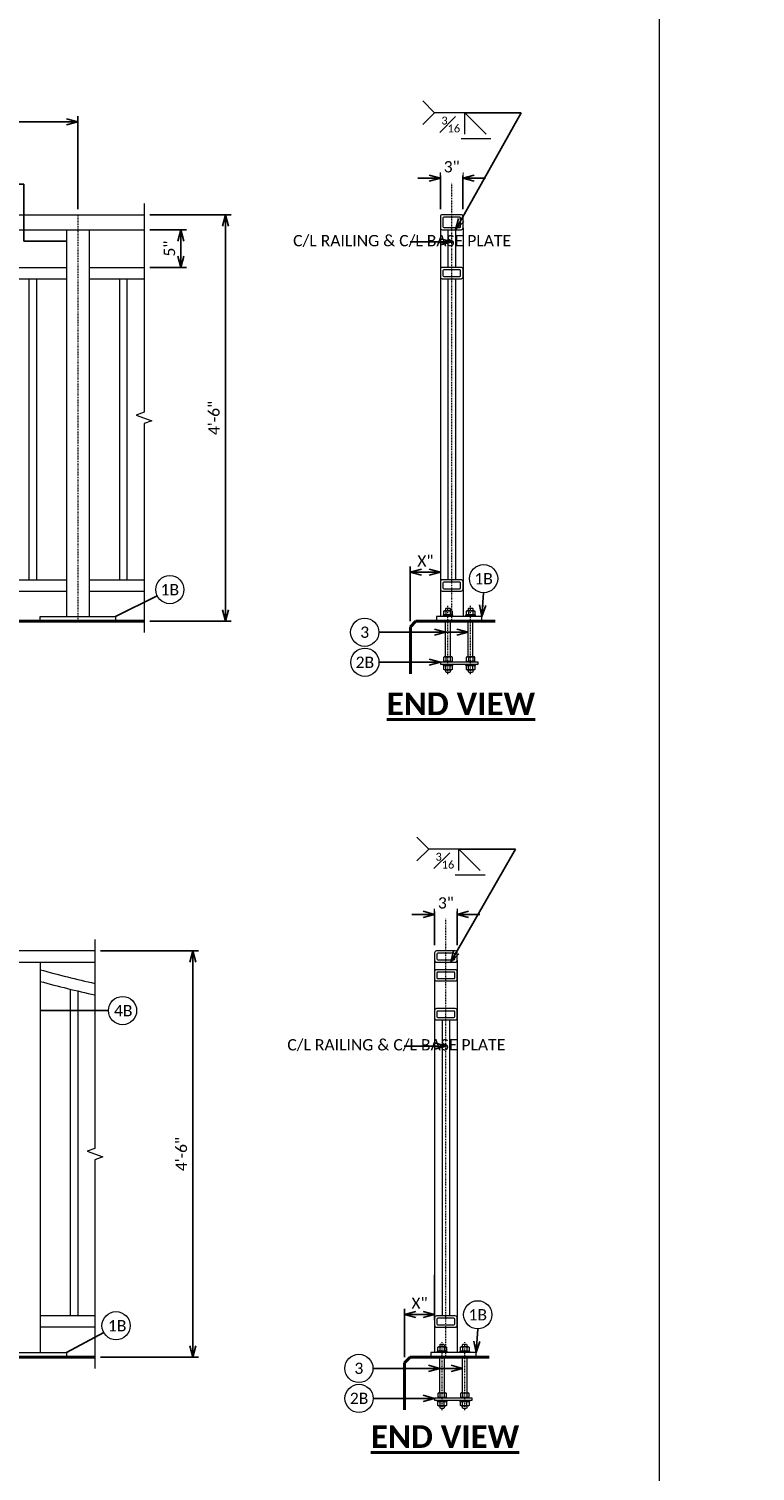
# Model space of a CAD drawing. Extents: x 5346 to 6997, y 23474 to 24083.
# Tile 15 of 25: x 6588 to 6684, y 23611 to 23802. Entities that reach past the tile are written whole.
import ezdxf
from ezdxf import colors
from ezdxf.entities.mleader import LeaderData, LeaderLine
from ezdxf.math import Vec2, Vec3

# ---------------------------------------------------------------- set-up
doc = ezdxf.new("R2010")
doc.units = 0
doc.header["$MEASUREMENT"] = 0
doc.linetypes.add('Wisdot4', pattern=[0.28125, 0.125, -0.0625, 0.03125, -0.0625])
for name, color, linetype, lineweight in [('B_ANNO_BREAK', 7, 'Continuous', 18), ('B_ANNO_DIM', 7, 'Continuous', 18), ('B_ANNO_TEXT', 7, 'Continuous', 18), ('B_ANNO_TEXT_TITLE', 7, 'Continuous', 40), ('B_CNTR', 1, 'Wisdot4', 18), ('B_CONC_PPT', 12, 'Continuous', 40), ('B_STEEL', 92, 'Continuous', 18), ('B_STEEL_BOLT', 3, 'Continuous', 18), ('B_STEEL_RAIL', 92, 'Continuous', 18)]:
    doc.layers.add(name, color=color, linetype=linetype, lineweight=lineweight)
doc.layers.add('B_ANNO_NOPLOT', color=47, linetype='Continuous', lineweight=18, plot=False)
doc.styles.add('Annotative', font='calibri.ttf', dxfattribs={"height": 0.0625})
doc.styles.get("Standard").update_dxf_attribs({"font": 'calibri.ttf'})
doc.styles.add('Title', font='calibrib.ttf', dxfattribs={"height": 0.125})
doc.dimstyles.new('Annotative', dxfattribs={"dimscale": 0, "dimtxt": 0.0625, "dimasz": 0.0625, "dimexe": 0.03125, "dimexo": 0.03125, "dimgap": 0.03125, "dimtad": 1, "dimdec": 3, "dimzin": 3, "dimdsep": 46, "dimlunit": 4, "dimtxsty": 'Standard', "dimblk": 'OPEN30', "dimcen": 0.03125, "dimaunit": 1, "dimadec": 0, "dimazin": 3, "dimtfac": 0.75, "dimtdec": 3, "dimtofl": 0, "dimtmove": 0, "dimatfit": 3, "dimldrblk": 'OPEN30', "dimfxl": 1, "dimtfill": 1, "dimfrac": 1, "dimtolj": 1, "dimtzin": 0, "dimarcsym": 0})
doc.dimstyles.get("Standard").update_dxf_attribs({"dimtxt": 0.0625, "dimasz": 0.0625, "dimexe": 0.03125, "dimexo": 0.03125, "dimgap": 0.03125, "dimtad": 1, "dimdec": 3, "dimzin": 3, "dimdsep": 46, "dimlunit": 4, "dimtxsty": 'Standard', "dimblk": 'OPEN30', "dimcen": 0.03125, "dimaunit": 1, "dimadec": 0, "dimazin": 3, "dimtfac": 0.75, "dimtdec": 3, "dimtofl": 0, "dimtmove": 0, "dimatfit": 3, "dimldrblk": 'OPEN30', "dimfxl": 1, "dimtfill": 1, "dimfrac": 1, "dimtolj": 1, "dimtzin": 0, "dimarcsym": 0})

# ---------------------------------------------------------------- blocks, each defined once
blk = doc.blocks.new('_Open30')
at = {"color": 0, "linetype": 'ByBlock', "lineweight": -2}
for p, q in [((-1, 0.27), (0, 0)), ((0, 0), (-1, -0.27)), ((0, 0), (-1, 0))]:
    blk.add_line(p, q, dxfattribs=at)
blk = doc.blocks.new('*D233')
at = {"layer": 'B_ANNO_DIM', "color": 0, "lineweight": -2, "transparency": 16777216}
for p, q in [((6603.74, 23775.7), (6608.62, 23775.7)), ((6607.87, 23772.2), (6607.87, 23774.2)), ((6603.74, 23770.7), (6608.62, 23770.7))]:
    blk.add_line(p, q, dxfattribs=at)
at = {"layer": 'Defpoints', "color": 0, "transparency": 16777216}
for p in [(6602.99, 23775.7), (6607.87, 23775.7), (6602.99, 23770.7)]:
    blk.add_point(p, dxfattribs=at)
at = {"layer": 'B_ANNO_DIM', "color": 0, "lineweight": -2, "transparency": 16777216, "xscale": 1.5, "yscale": 1.5, "zscale": 1.5}
for p, rotation in [((6607.87, 23775.7), 90), ((6607.87, 23770.7), 270)]:
    blk.add_blockref('_Open30', p, dxfattribs=dict(at, rotation=rotation))
at = {"layer": 'B_ANNO_DIM', "color": 0, "transparency": 16777216, "insert": (6606.36, 23773.2), "char_height": 1.5, "attachment_point": 5, "rotation": 90}
blk.add_mtext('\\A1;5"', dxfattribs=at)
blk = doc.blocks.new('*D234')
at = {"layer": 'B_ANNO_DIM', "color": 0, "lineweight": -2, "transparency": 16777216}
for p, q in [((6486.21, 23778.45), (6486.21, 23790.79)), ((6592.71, 23790.04), (6487.71, 23790.04)), ((6594.21, 23778.45), (6594.21, 23790.79))]:
    blk.add_line(p, q, dxfattribs=at)
at = {"layer": 'Defpoints', "color": 0, "transparency": 16777216}
for p in [(6486.21, 23790.04), (6486.21, 23777.7), (6594.21, 23777.7)]:
    blk.add_point(p, dxfattribs=at)
at = {"layer": 'B_ANNO_DIM', "color": 0, "lineweight": -2, "transparency": 16777216, "xscale": 1.5, "yscale": 1.5, "zscale": 1.5, "rotation": 180}
blk.add_blockref('_Open30', (6486.21, 23790.04), dxfattribs=at)
at = {"layer": 'B_ANNO_DIM', "color": 0, "lineweight": -2, "transparency": 16777216, "xscale": 1.5, "yscale": 1.5, "zscale": 1.5}
blk.add_blockref('_Open30', (6594.21, 23790.04), dxfattribs=at)
at = {"layer": 'B_ANNO_DIM', "color": 0, "transparency": 16777216, "insert": (6540.21, 23791.56), "char_height": 1.5, "attachment_point": 5, "bg_fill": 3, "box_fill_scale": 1.25, "bg_fill_color": 256, "bg_fill_true_color": 13158600, "bg_fill_transparency": 0}
blk.add_mtext('\\A1;FOR POST SPACING - SEE SHEET XX', dxfattribs=at)
blk = doc.blocks.new('*D235')
at = {"layer": 'B_ANNO_DIM', "color": 0, "lineweight": -2, "transparency": 16777216}
for p, q in [((6603.74, 23777.7), (6614.54, 23777.7)), ((6613.79, 23776.2), (6613.79, 23725.2)), ((6603.74, 23723.7), (6614.54, 23723.7))]:
    blk.add_line(p, q, dxfattribs=at)
at = {"layer": 'Defpoints', "color": 0, "transparency": 16777216}
for p in [(6602.99, 23777.7), (6602.99, 23723.7), (6613.79, 23723.7)]:
    blk.add_point(p, dxfattribs=at)
at = {"layer": 'B_ANNO_DIM', "color": 0, "lineweight": -2, "transparency": 16777216, "xscale": 1.5, "yscale": 1.5, "zscale": 1.5}
for p, rotation in [((6613.79, 23777.7), 90), ((6613.79, 23723.7), 270)]:
    blk.add_blockref('_Open30', p, dxfattribs=dict(at, rotation=rotation))
at = {"layer": 'B_ANNO_DIM', "color": 0, "transparency": 16777216, "insert": (6612.27, 23750.7), "char_height": 1.5, "attachment_point": 5, "rotation": 90, "bg_fill": 3, "box_fill_scale": 1.25, "bg_fill_color": 256, "bg_fill_true_color": 13158600, "bg_fill_transparency": 0}
blk.add_mtext('\\A1;4\'-6"', dxfattribs=at)
blk = doc.blocks.new('*D230')
at = {"layer": 'B_ANNO_DIM', "color": 0, "lineweight": -2, "transparency": 16777216}
for p, q in [((6638.33, 23723.7), (6638.33, 23730.96)), ((6640.82, 23730.21), (6639.32, 23730.21)), ((6639.83, 23730.21), (6641.33, 23730.21))]:
    blk.add_line(p, q, dxfattribs=at)
at = {"layer": 'Defpoints', "color": 0, "transparency": 16777216}
for p in [(6642.32, 23730.21), (6642.32, 23730.21), (6638.33, 23722.95)]:
    blk.add_point(p, dxfattribs=at)
at = {"layer": 'B_ANNO_DIM', "color": 0, "lineweight": -2, "transparency": 16777216, "xscale": 1.5, "yscale": 1.5, "zscale": 1.5, "rotation": 180}
blk.add_blockref('_Open30', (6638.33, 23730.21), dxfattribs=at)
at = {"layer": 'B_ANNO_DIM', "color": 0, "lineweight": -2, "transparency": 16777216, "xscale": 1.5, "yscale": 1.5, "zscale": 1.5}
blk.add_blockref('_Open30', (6642.32, 23730.21), dxfattribs=at)
at = {"layer": 'B_ANNO_DIM', "color": 0, "transparency": 16777216, "insert": (6640.33, 23731.71), "char_height": 1.5, "attachment_point": 5}
blk.add_mtext('\\A1;X"', dxfattribs=at)
blk = doc.blocks.new('*D231')
at = {"layer": 'B_ANNO_DIM', "color": 0, "lineweight": -2, "transparency": 16777216}
for p, q in [((6642.32, 23778.45), (6642.32, 23783.3)), ((6645.32, 23778.45), (6645.32, 23783.3)), ((6640.82, 23782.55), (6639.32, 23782.55)), ((6646.82, 23782.55), (6648.32, 23782.55))]:
    blk.add_line(p, q, dxfattribs=at)
at = {"layer": 'Defpoints', "color": 0, "transparency": 16777216}
for p in [(6642.32, 23777.7), (6645.32, 23777.7)]:
    blk.add_point(p, dxfattribs=at)
at = {"layer": 'B_ANNO_DIM', "color": 0, "lineweight": -2, "transparency": 16777216, "xscale": 1.5, "yscale": 1.5, "zscale": 1.5}
blk.add_blockref('_Open30', (6642.32, 23782.55), dxfattribs=at)
at = {"layer": 'B_ANNO_DIM', "color": 0, "lineweight": -2, "transparency": 16777216, "xscale": 1.5, "yscale": 1.5, "zscale": 1.5, "rotation": 180}
blk.add_blockref('_Open30', (6645.32, 23782.55), dxfattribs=at)
at = {"layer": 'B_ANNO_DIM', "color": 0, "transparency": 16777216, "insert": (6643.82, 23784.07), "char_height": 1.5, "attachment_point": 5, "bg_fill": 3, "box_fill_scale": 1.25, "bg_fill_color": 256, "bg_fill_true_color": 13158600, "bg_fill_transparency": 0}
blk.add_mtext('\\A1;3"', dxfattribs=at)
at = {"layer": 'Defpoints', "color": 0, "transparency": 16777216}
blk.add_point((6645.32, 23782.55), dxfattribs=at)
blk = doc.blocks.new('*D243')
at = {"layer": 'B_ANNO_DIM', "color": 0, "lineweight": -2, "transparency": 16777216}
for p, q in [((6597.22, 23679.89), (6610.22, 23679.89)), ((6609.47, 23678.39), (6609.47, 23627.39)), ((6597.22, 23625.89), (6610.22, 23625.89))]:
    blk.add_line(p, q, dxfattribs=at)
at = {"layer": 'Defpoints', "color": 0, "transparency": 16777216}
for p in [(6596.47, 23679.89), (6596.47, 23625.89), (6609.47, 23625.89)]:
    blk.add_point(p, dxfattribs=at)
at = {"layer": 'B_ANNO_DIM', "color": 0, "lineweight": -2, "transparency": 16777216, "xscale": 1.5, "yscale": 1.5, "zscale": 1.5}
for p, rotation in [((6609.47, 23679.89), 90), ((6609.47, 23625.89), 270)]:
    blk.add_blockref('_Open30', p, dxfattribs=dict(at, rotation=rotation))
at = {"layer": 'B_ANNO_DIM', "color": 0, "transparency": 16777216, "insert": (6607.95, 23652.89), "char_height": 1.5, "attachment_point": 5, "rotation": 90, "bg_fill": 3, "box_fill_scale": 1.25, "bg_fill_color": 256, "bg_fill_true_color": 13158600, "bg_fill_transparency": 0}
blk.add_mtext('\\A1;4\'-6"', dxfattribs=at)
blk = doc.blocks.new('*D245')
at = {"layer": 'B_ANNO_DIM', "color": 0, "lineweight": -2, "transparency": 16777216}
for p, q in [((6641.55, 23636.84), (6641.55, 23630.83)), ((6637.56, 23625.89), (6637.56, 23632.33)), ((6640.05, 23631.58), (6638.55, 23631.58)), ((6639.06, 23631.58), (6640.56, 23631.58))]:
    blk.add_line(p, q, dxfattribs=at)
at = {"layer": 'Defpoints', "color": 0, "transparency": 16777216}
for p in [(6641.55, 23637.59), (6641.55, 23631.58), (6637.56, 23625.14)]:
    blk.add_point(p, dxfattribs=at)
at = {"layer": 'B_ANNO_DIM', "color": 0, "lineweight": -2, "transparency": 16777216, "xscale": 1.5, "yscale": 1.5, "zscale": 1.5, "rotation": 180}
blk.add_blockref('_Open30', (6637.56, 23631.58), dxfattribs=at)
at = {"layer": 'B_ANNO_DIM', "color": 0, "lineweight": -2, "transparency": 16777216, "xscale": 1.5, "yscale": 1.5, "zscale": 1.5}
blk.add_blockref('_Open30', (6641.55, 23631.58), dxfattribs=at)
at = {"layer": 'B_ANNO_DIM', "color": 0, "transparency": 16777216, "insert": (6639.55, 23633.08), "char_height": 1.5, "attachment_point": 5}
blk.add_mtext('\\A1;X"', dxfattribs=at)
blk = doc.blocks.new('*D246')
at = {"layer": 'B_ANNO_DIM', "color": 0, "lineweight": -2, "transparency": 16777216}
for p, q in [((6641.55, 23680.64), (6641.55, 23685.49)), ((6644.55, 23680.64), (6644.55, 23685.49)), ((6640.05, 23684.74), (6638.55, 23684.74)), ((6646.05, 23684.74), (6647.55, 23684.74))]:
    blk.add_line(p, q, dxfattribs=at)
at = {"layer": 'Defpoints', "color": 0, "transparency": 16777216}
for p in [(6641.55, 23679.89), (6644.55, 23679.89)]:
    blk.add_point(p, dxfattribs=at)
at = {"layer": 'B_ANNO_DIM', "color": 0, "lineweight": -2, "transparency": 16777216, "xscale": 1.5, "yscale": 1.5, "zscale": 1.5}
blk.add_blockref('_Open30', (6641.55, 23684.74), dxfattribs=at)
at = {"layer": 'B_ANNO_DIM', "color": 0, "lineweight": -2, "transparency": 16777216, "xscale": 1.5, "yscale": 1.5, "zscale": 1.5, "rotation": 180}
blk.add_blockref('_Open30', (6644.55, 23684.74), dxfattribs=at)
at = {"layer": 'B_ANNO_DIM', "color": 0, "transparency": 16777216, "insert": (6643.05, 23686.25), "char_height": 1.5, "attachment_point": 5, "bg_fill": 3, "box_fill_scale": 1.25, "bg_fill_color": 256, "bg_fill_true_color": 13158600, "bg_fill_transparency": 0}
blk.add_mtext('\\A1;3"', dxfattribs=at)
at = {"layer": 'Defpoints', "color": 0, "transparency": 16777216}
blk.add_point((6644.55, 23684.74), dxfattribs=at)

msp = doc.modelspace()

# ---------------------------------------------------------------- linework, layer by layer
at = {"layer": 'B_ANNO_DIM'}
for p, q in [((6645.6784, 23791.2424), (6641.5443, 23791.2424)), ((6645.5483, 23788.3904), (6645.5483, 23791.2424)), ((6645.5483, 23791.2424), (6648.3873, 23788.3904)), ((6649.0313, 23787.7784), (6645.0603, 23787.7784)), ((6644.9044, 23693.4252), (6640.7702, 23693.4252)), ((6644.7742, 23690.5732), (6644.7742, 23693.4252)), ((6644.7742, 23693.4252), (6647.6132, 23690.5732)), ((6648.2572, 23689.9612), (6644.2862, 23689.9612))]:
    msp.add_line(p, q, dxfattribs=at)
for points in [[(6639.9783, 23792.8204), (6641.5443, 23791.2424), (6639.9783, 23789.6884)], [(6639.2042, 23695.0032), (6640.7702, 23693.4252), (6639.2042, 23691.8712)]]:
    msp.add_lwpolyline(points, dxfattribs=at)
for centre in [(6606.4065, 23727.8879), (6648.0544, 23729.3472), (6632.2726, 23722.2245), (6632.2966, 23718.2395), (6600.1261, 23671.9533), (6599.2728, 23630.0845), (6647.2804, 23631.538), (6631.4985, 23624.4153), (6631.5225, 23620.4303)]:
    msp.add_circle(centre, 1.8717, dxfattribs=at)
at = {"layer": 'B_ANNO_NOPLOT'}
msp.add_lwpolyline([(6410.8118, 24078.1369), (6671.3604, 24078.1369), (6671.3604, 23497.7436), (6410.8118, 23497.7436)], close=True, dxfattribs=at)
at = {"layer": 'B_CNTR'}
for p, q in [((6643.8354, 23723.6974), (6643.8354, 23781.955)), ((6594.2051, 23777.7035), (6594.2051, 23723.6955)), ((6643.3293, 23716.6763), (6643.3293, 23725.7969)), ((6646.3293, 23716.6763), (6646.3293, 23725.7969)), ((6643.0614, 23625.8644), (6643.0614, 23684.1378)), ((6642.5553, 23618.8671), (6642.5553, 23627.9878)), ((6645.5553, 23618.8671), (6645.5553, 23627.9878))]:
    msp.add_line(p, q, dxfattribs=at)
at = {"layer": 'B_CONC_PPT'}
for p, q in [((6461.0243, 23723.6955), (6602.9883, 23723.6955)), ((6639.0814, 23723.6955), (6638.3314, 23722.9455)), ((6638.3314, 23722.9455), (6638.3314, 23716.6955)), ((6649.5814, 23723.6955), (6639.0814, 23723.6955)), ((6487.4685, 23625.8863), (6596.4651, 23625.8863)), ((6638.3074, 23625.8863), (6637.5574, 23625.1363)), ((6637.5574, 23625.1363), (6637.5574, 23618.8863)), ((6648.8074, 23625.8863), (6638.3074, 23625.8863))]:
    msp.add_line(p, q, dxfattribs=at)
at = {"layer": 'B_STEEL'}
for p, q in [((6642.3232, 23775.9535), (6642.3232, 23724.3271)), ((6643.3232, 23775.7035), (6643.3232, 23770.7035)), ((6644.3232, 23775.7035), (6644.3232, 23770.7035)), ((6645.3232, 23775.9535), (6645.3232, 23724.3257)), ((6643.3232, 23769.2035), (6643.3232, 23729.1955)), ((6644.3232, 23769.2035), (6644.3232, 23729.1955)), ((6641.5492, 23678.6363), (6641.5492, 23626.5179)), ((6644.5492, 23678.6363), (6644.5492, 23626.5165)), ((6642.5492, 23670.7121), (6642.5492, 23631.3863)), ((6643.5492, 23670.7154), (6643.5492, 23631.3863))]:
    msp.add_line(p, q, dxfattribs=at)
at = {"layer": 'B_STEEL', "lineweight": 13}
for points in [[(6642.5732, 23769.2035), (6645.0732, 23769.2035, 0.41421356), (6645.3232, 23769.4535), (6645.3232, 23770.4535, 0.41421356), (6645.0732, 23770.7035), (6642.5732, 23770.7035, 0.41421356), (6642.3232, 23770.4535), (6642.3232, 23769.4535, 0.41421356)], [(6642.7607, 23769.516), (6644.8857, 23769.516, 0.41421356), (6645.0107, 23769.641), (6645.0107, 23770.266, 0.41421356), (6644.8857, 23770.391), (6642.7607, 23770.391, 0.41421356), (6642.6357, 23770.266), (6642.6357, 23769.641, 0.41421356)], [(6645.0732, 23727.6955, 0.41421356), (6645.3232, 23727.9455), (6645.3232, 23728.9455, 0.41421356), (6645.0732, 23729.1955), (6642.5732, 23729.1955, 0.41421356), (6642.3232, 23728.9455), (6642.3232, 23727.9455, 0.41421356), (6642.5732, 23727.6955)], [(6644.8857, 23728.008, 0.41421356), (6645.0107, 23728.133), (6645.0107, 23728.758, 0.41421356), (6644.8857, 23728.883), (6642.7607, 23728.883, 0.41421356), (6642.6357, 23728.758), (6642.6357, 23728.133, 0.41421356), (6642.7607, 23728.008)], [(6641.7992, 23675.8903), (6644.2992, 23675.8903, 0.41421356), (6644.5492, 23676.1403), (6644.5492, 23677.1403, 0.41421356), (6644.2992, 23677.3903), (6641.7992, 23677.3903, 0.41421356), (6641.5492, 23677.1403), (6641.5492, 23676.1403, 0.41421356)], [(6641.9867, 23676.2028), (6644.1117, 23676.2028, 0.41421356), (6644.2367, 23676.3278), (6644.2367, 23676.9528, 0.41421356), (6644.1117, 23677.0778), (6641.9867, 23677.0778, 0.41421356), (6641.8617, 23676.9528), (6641.8617, 23676.3278, 0.41421356)], [(6641.7992, 23670.7121), (6644.2992, 23670.7121, 0.41421356), (6644.5492, 23670.9621), (6644.5492, 23671.9621, 0.41421356), (6644.2992, 23672.2121), (6641.7992, 23672.2121, 0.41421356), (6641.5492, 23671.9621), (6641.5492, 23670.9621, 0.41421356)], [(6641.9867, 23671.0246), (6644.1117, 23671.0246, 0.41421356), (6644.2367, 23671.1496), (6644.2367, 23671.7746, 0.41421356), (6644.1117, 23671.8996), (6641.9867, 23671.8996, 0.41421356), (6641.8617, 23671.7746), (6641.8617, 23671.1496, 0.41421356)], [(6644.2992, 23629.8863, 0.41421356), (6644.5492, 23630.1363), (6644.5492, 23631.1363, 0.41421356), (6644.2992, 23631.3863), (6641.7992, 23631.3863, 0.41421356), (6641.5492, 23631.1363), (6641.5492, 23630.1363, 0.41421356), (6641.7992, 23629.8863)], [(6644.1117, 23630.1988, 0.41421356), (6644.2367, 23630.3238), (6644.2367, 23630.9488, 0.41421356), (6644.1117, 23631.0738), (6641.9867, 23631.0738, 0.41421356), (6641.8617, 23630.9488), (6641.8617, 23630.3238, 0.41421356), (6641.9867, 23630.1988)]]:
    msp.add_lwpolyline(points, format="xyb", close=True, dxfattribs=at)
at = {"layer": 'B_STEEL', "flags": 128}
for points in [[(6641.8232, 23724.3274), (6641.8232, 23723.6984), (6647.8314, 23723.6955), (6647.8314, 23724.3245), (6641.8232, 23724.3274)], [(6641.0492, 23626.5182), (6641.0492, 23625.8892), (6647.0574, 23625.8863), (6647.0574, 23626.5153), (6641.0492, 23626.5182)]]:
    msp.add_lwpolyline(points, close=True, dxfattribs=at)
for points in [[(6642.3293, 23717.9979), (6647.3293, 23717.9979), (6647.3293, 23718.2459), (6642.3293, 23718.2459), (6642.3293, 23717.9979)], [(6641.5553, 23620.1888), (6646.5553, 23620.1888), (6646.5553, 23620.4368), (6641.5553, 23620.4368), (6641.5553, 23620.1888)]]:
    msp.add_lwpolyline(points, dxfattribs=at)
at = {"layer": 'B_STEEL_BOLT'}
for p, q in [((6643.0431, 23725.0597), (6643.0431, 23724.5507)), ((6643.6076, 23725.0597), (6643.6076, 23724.5507)), ((6646.0471, 23725.0597), (6646.0471, 23724.5507)), ((6646.6116, 23725.0597), (6646.6116, 23724.5507)), ((6643.0173, 23718.9619), (6643.0173, 23723.7019)), ((6643.6413, 23718.9619), (6643.6413, 23723.7019)), ((6646.0173, 23718.9619), (6646.0173, 23723.7019)), ((6646.6413, 23718.9619), (6646.6413, 23723.7019)), ((6642.8253, 23718.3899), (6642.8253, 23718.3459)), ((6642.8912, 23718.9619), (6643.7635, 23718.9619)), ((6643.0373, 23718.8863), (6643.0373, 23718.3899)), ((6643.6173, 23718.8859), (6643.6173, 23718.3899)), ((6643.8293, 23718.3899), (6643.8293, 23718.3459)), ((6645.8293, 23718.3899), (6645.8293, 23718.3459)), ((6645.8952, 23718.9619), (6646.7675, 23718.9619)), ((6646.0413, 23718.8863), (6646.0413, 23718.3899)), ((6646.6213, 23718.8859), (6646.6213, 23718.3899)), ((6646.8333, 23718.3899), (6646.8333, 23718.3459)), ((6643.0471, 23717.2642), (6643.0471, 23717.7731)), ((6643.6116, 23717.2642), (6643.6116, 23717.7731)), ((6646.0471, 23717.2642), (6646.0471, 23717.7731)), ((6646.6116, 23717.2642), (6646.6116, 23717.7731)), ((6642.269, 23627.2505), (6642.269, 23626.7416)), ((6642.8335, 23627.2505), (6642.8335, 23626.7416)), ((6645.273, 23627.2505), (6645.273, 23626.7416)), ((6645.8375, 23627.2505), (6645.8375, 23626.7416)), ((6642.2433, 23621.1528), (6642.2433, 23625.8928)), ((6642.8673, 23621.1528), (6642.8673, 23625.8928)), ((6645.2433, 23621.1528), (6645.2433, 23625.8928)), ((6645.8673, 23621.1528), (6645.8673, 23625.8928)), ((6642.0513, 23620.5808), (6642.0513, 23620.5368)), ((6642.1172, 23621.1528), (6642.9894, 23621.1528)), ((6642.2633, 23621.0771), (6642.2633, 23620.5808)), ((6642.8433, 23621.0768), (6642.8433, 23620.5808)), ((6643.0553, 23620.5808), (6643.0553, 23620.5368)), ((6645.0553, 23620.5808), (6645.0553, 23620.5368)), ((6645.1212, 23621.1528), (6645.9934, 23621.1528)), ((6645.2673, 23621.0771), (6645.2673, 23620.5808)), ((6645.8473, 23621.0768), (6645.8473, 23620.5808)), ((6646.0593, 23620.5808), (6646.0593, 23620.5368)), ((6642.273, 23619.455), (6642.273, 23619.964)), ((6642.8375, 23619.455), (6642.8375, 23619.964)), ((6645.273, 23619.455), (6645.273, 23619.964)), ((6645.8375, 23619.455), (6645.8375, 23619.964))]:
    msp.add_line(p, q, dxfattribs=at)
for points in [[(6642.7133, 23724.3259), (6642.7133, 23724.5235), (6643.9373, 23724.5235), (6643.9373, 23724.3259)], [(6642.7608, 23724.5634), (6642.7608, 23725.047), (6642.8407, 23725.0869), (6643.81, 23725.0869), (6643.8898, 23725.047), (6643.8898, 23724.5634), (6643.81, 23724.5235), (6642.8407, 23724.5235)], [(6643.0459, 23725.0869), (6643.0459, 23725.3639), (6643.0858, 23725.4438), (6643.5649, 23725.4438), (6643.6048, 23725.3639), (6643.6048, 23725.0869)], [(6645.7173, 23724.3259), (6645.7173, 23724.5235), (6646.9413, 23724.5235), (6646.9413, 23724.3259)], [(6645.7648, 23724.5634), (6645.7648, 23725.047), (6645.8447, 23725.0869), (6646.814, 23725.0869), (6646.8938, 23725.047), (6646.8938, 23724.5634), (6646.814, 23724.5235), (6645.8447, 23724.5235)], [(6646.0499, 23725.0869), (6646.0499, 23725.3639), (6646.0898, 23725.4438), (6646.5689, 23725.4438), (6646.6088, 23725.3639), (6646.6088, 23725.0869)], [(6643.9413, 23717.9979), (6643.9413, 23717.8004), (6642.7173, 23717.8004), (6642.7173, 23717.9979)], [(6643.8938, 23717.7605), (6643.8938, 23717.2769), (6643.814, 23717.237), (6642.8447, 23717.237), (6642.7648, 23717.2769), (6642.7648, 23717.7605), (6642.8447, 23717.8004), (6643.814, 23717.8004)], [(6643.6088, 23717.237), (6643.6088, 23716.96), (6643.5689, 23716.8801), (6643.0898, 23716.8801), (6643.0499, 23716.96), (6643.0499, 23717.237)], [(6646.9413, 23717.9979), (6646.9413, 23717.8004), (6645.7173, 23717.8004), (6645.7173, 23717.9979)], [(6646.8938, 23717.7605), (6646.8938, 23717.2769), (6646.814, 23717.237), (6645.8447, 23717.237), (6645.7648, 23717.2769), (6645.7648, 23717.7605), (6645.8447, 23717.8004), (6646.814, 23717.8004)], [(6646.6088, 23717.237), (6646.6088, 23716.96), (6646.5689, 23716.8801), (6646.0898, 23716.8801), (6646.0499, 23716.96), (6646.0499, 23717.237)], [(6641.9393, 23626.5168), (6641.9393, 23626.7143), (6643.1633, 23626.7143), (6643.1633, 23626.5168)], [(6641.9868, 23626.7542), (6641.9868, 23627.2378), (6642.0666, 23627.2778), (6643.036, 23627.2778), (6643.1158, 23627.2378), (6643.1158, 23626.7542), (6643.036, 23626.7143), (6642.0666, 23626.7143)], [(6642.2718, 23627.2778), (6642.2718, 23627.5547), (6642.3118, 23627.6346), (6642.7908, 23627.6346), (6642.8307, 23627.5547), (6642.8308, 23627.2778)], [(6644.9433, 23626.5168), (6644.9433, 23626.7143), (6646.1673, 23626.7143), (6646.1673, 23626.5168)], [(6644.9908, 23626.7542), (6644.9908, 23627.2378), (6645.0706, 23627.2778), (6646.04, 23627.2778), (6646.1198, 23627.2378), (6646.1198, 23626.7542), (6646.04, 23626.7143), (6645.0706, 23626.7143)], [(6645.2758, 23627.2778), (6645.2758, 23627.5547), (6645.3158, 23627.6346), (6645.7948, 23627.6346), (6645.8347, 23627.5547), (6645.8348, 23627.2778)], [(6643.1673, 23620.1888), (6643.1673, 23619.9912), (6641.9433, 23619.9912), (6641.9433, 23620.1888)], [(6643.1198, 23619.9513), (6643.1198, 23619.4677), (6643.0399, 23619.4278), (6642.0706, 23619.4278), (6641.9908, 23619.4677), (6641.9908, 23619.9513), (6642.0706, 23619.9912), (6643.0399, 23619.9912)], [(6642.8347, 23619.4278), (6642.8347, 23619.1508), (6642.7948, 23619.071), (6642.3158, 23619.071), (6642.2758, 23619.1508), (6642.2758, 23619.4278)], [(6646.1673, 23620.1888), (6646.1673, 23619.9912), (6644.9433, 23619.9912), (6644.9433, 23620.1888)], [(6646.1198, 23619.9513), (6646.1198, 23619.4677), (6646.0399, 23619.4278), (6645.0706, 23619.4278), (6644.9908, 23619.4677), (6644.9908, 23619.9513), (6645.0706, 23619.9912), (6646.0399, 23619.9912)], [(6645.8347, 23619.4278), (6645.8347, 23619.1508), (6645.7948, 23619.071), (6645.3158, 23619.071), (6645.2758, 23619.1508), (6645.2758, 23619.4278)]]:
    msp.add_lwpolyline(points, close=True, dxfattribs=at)
for points in [[(6643.9373, 23718.2459), (6643.9373, 23718.3459), (6642.7133, 23718.3459), (6642.7133, 23718.2459)], [(6646.9413, 23718.2459), (6646.9413, 23718.3459), (6645.7173, 23718.3459), (6645.7173, 23718.2459)], [(6643.1633, 23620.4368), (6643.1633, 23620.5368), (6641.9393, 23620.5368), (6641.9393, 23620.4368)], [(6646.1673, 23620.4368), (6646.1673, 23620.5368), (6644.9433, 23620.5368), (6644.9433, 23620.4368)]]:
    msp.add_lwpolyline(points, dxfattribs=at)
for points in [[(6643.9093, 23718.3899), (6643.9093, 23718.8863, 0.51925474), (6643.6173, 23718.8859, 0.26121213), (6643.0373, 23718.8863, 0.51925474), (6642.7453, 23718.8859), (6642.7453, 23718.3899)], [(6646.9133, 23718.3899), (6646.9133, 23718.8863, 0.51925474), (6646.6213, 23718.8859, 0.26121213), (6646.0413, 23718.8863, 0.51925474), (6645.7493, 23718.8859), (6645.7493, 23718.3899)], [(6643.1353, 23620.5808), (6643.1353, 23621.0771, 0.51925474), (6642.8433, 23621.0768, 0.26121213), (6642.2633, 23621.0771, 0.51925474), (6641.9713, 23621.0768), (6641.9713, 23620.5808)], [(6646.1393, 23620.5808), (6646.1393, 23621.0771, 0.51925474), (6645.8473, 23621.0768, 0.26121213), (6645.2673, 23621.0771, 0.51925474), (6644.9753, 23621.0768), (6644.9753, 23620.5808)]]:
    msp.add_lwpolyline(points, format="xyb", close=True, dxfattribs=at)
for centre, radius, start, end in [((6642.5846, 23722.4211), 2.6781, 80.143384, 84.513779), ((6642.5846, 23727.1893), 2.6781, 275.486221, 279.856616), ((6643.3253, 23723.6123), 1.4746, 78.96544, 101.03456), ((6643.3253, 23725.9981), 1.4746, 258.96544, 281.03456), ((6644.066, 23722.4211), 2.6781, 95.486221, 99.856616), ((6644.066, 23727.1893), 2.6781, 260.143384, 264.513779), ((6645.5886, 23722.4211), 2.6781, 80.143384, 84.513779), ((6645.5886, 23727.1893), 2.6781, 275.486221, 279.856616), ((6646.3293, 23723.6123), 1.4746, 78.96544, 101.03456), ((6646.3293, 23725.9981), 1.4746, 258.96544, 281.03456), ((6647.07, 23722.4211), 2.6781, 95.486221, 99.856616), ((6647.07, 23727.1893), 2.6781, 260.143384, 264.513779), ((6642.5886, 23715.1345), 2.6781, 80.143384, 84.513779), ((6642.5886, 23719.9028), 2.6781, 275.486221, 279.856616), ((6643.3293, 23716.3258), 1.4746, 78.96544, 101.03456), ((6643.3293, 23718.7116), 1.4746, 258.96544, 281.03456), ((6644.07, 23715.1345), 2.6781, 95.486221, 99.856616), ((6644.07, 23719.9028), 2.6781, 260.143384, 264.513779), ((6645.5886, 23715.1345), 2.6781, 80.143384, 84.513779), ((6645.5886, 23719.9028), 2.6781, 275.486221, 279.856616), ((6646.3293, 23716.3258), 1.4746, 78.96544, 101.03456), ((6646.3293, 23718.7116), 1.4746, 258.96544, 281.03456), ((6647.07, 23715.1345), 2.6781, 95.486221, 99.856616), ((6647.07, 23719.9028), 2.6781, 260.143384, 264.513779), ((6641.8106, 23624.6119), 2.6781, 80.143384, 84.513779), ((6641.8106, 23629.3802), 2.6781, 275.486221, 279.856616), ((6642.5513, 23625.8031), 1.4746, 78.96544, 101.03456), ((6642.5513, 23628.189), 1.4746, 258.96544, 281.03456), ((6643.292, 23624.6119), 2.6781, 95.486221, 99.856616), ((6643.292, 23629.3802), 2.6781, 260.143384, 264.513779), ((6644.8146, 23624.6119), 2.6781, 80.143384, 84.513779), ((6644.8146, 23629.3802), 2.6781, 275.486221, 279.856616), ((6645.5553, 23625.8031), 1.4746, 78.96544, 101.03456), ((6645.5553, 23628.189), 1.4746, 258.96544, 281.03456), ((6646.296, 23624.6119), 2.6781, 95.486221, 99.856616), ((6646.296, 23629.3802), 2.6781, 260.143384, 264.513779), ((6641.8146, 23617.3254), 2.6781, 80.143384, 84.513779), ((6641.8146, 23622.0936), 2.6781, 275.486221, 279.856616), ((6642.5553, 23618.5166), 1.4746, 78.96544, 101.03456), ((6642.5553, 23620.9024), 1.4746, 258.96544, 281.03456), ((6643.296, 23617.3254), 2.6781, 95.486221, 99.856616), ((6643.296, 23622.0936), 2.6781, 260.143384, 264.513779), ((6644.8146, 23617.3254), 2.6781, 80.143384, 84.513779), ((6644.8146, 23622.0936), 2.6781, 275.486221, 279.856616), ((6645.5553, 23618.5166), 1.4746, 78.96544, 101.03456), ((6645.5553, 23620.9024), 1.4746, 258.96544, 281.03456), ((6646.296, 23617.3254), 2.6781, 95.486221, 99.856616), ((6646.296, 23622.0936), 2.6781, 260.143384, 264.513779)]:
    msp.add_arc(centre, radius, start, end, dxfattribs=at)
at = {"layer": 'B_STEEL_RAIL'}
for p, q in [((6592.7091, 23775.7035), (6592.7091, 23724.3275)), ((6595.7091, 23775.7035), (6595.7091, 23724.3275)), ((6487.7091, 23770.7035), (6592.7091, 23770.7035)), ((6595.7091, 23770.7035), (6602.9883, 23770.7035)), ((6487.7091, 23769.1995), (6592.7091, 23769.1995)), ((6587.7091, 23769.1995), (6587.7091, 23729.2075)), ((6588.7091, 23769.1995), (6588.7091, 23729.2075)), ((6595.7091, 23769.1995), (6602.9883, 23769.1995)), ((6599.7091, 23769.1995), (6599.7091, 23729.2075)), ((6600.7091, 23769.1995), (6600.7091, 23729.2075)), ((6487.7091, 23729.2075), (6592.7091, 23729.2075)), ((6487.7091, 23727.7035), (6592.7091, 23727.7035)), ((6595.7091, 23729.2075), (6602.9883, 23729.2075)), ((6595.7091, 23727.7035), (6602.9883, 23727.7035)), ((6589.1779, 23678.3903), (6589.1779, 23626.5183)), ((6593.1859, 23674.7983), (6593.1859, 23631.3903)), ((6594.1939, 23674.5583), (6594.1939, 23631.3903)), ((6596.4651, 23631.3903), (6589.1779, 23631.3903)), ((6596.4651, 23629.8863), (6589.1779, 23629.8863))]:
    msp.add_line(p, q, dxfattribs=at)
for points in [[(6474.2051, 23777.7035), (6602.9883, 23777.7035)], [(6474.2051, 23775.7035), (6602.9883, 23775.7035)], [(6589.2051, 23723.6955), (6589.2051, 23724.3275), (6599.2051, 23724.3275), (6599.2051, 23723.6955)], [(6596.4651, 23679.8863), (6491.6819, 23679.8863)], [(6491.6819, 23678.3903), (6596.4651, 23678.3903)], [(6582.6819, 23625.8863), (6582.6819, 23626.5183), (6592.6819, 23626.5183), (6592.6819, 23625.8863)]]:
    msp.add_lwpolyline(points, dxfattribs=at)
for radius, start, end in [(151.7573, 254.521692, 257.355141), (153.2549, 254.676678, 257.480722)]:
    msp.add_arc((6629.6859, 23823.6436), radius, start, end, dxfattribs=at)

# ---------------------------------------------------------------- texts
at = {"layer": 'B_ANNO_DIM', "insert": (6606.4065, 23727.8879), "char_height": 1.5, "attachment_point": 5, "line_spacing_factor": 0.8, "style": 'Annotative'}
msp.add_mtext('1B', dxfattribs=at)
at = {"layer": 'B_ANNO_TEXT', "char_height": 1.5, "attachment_point": 5, "line_spacing_factor": 0.8, "style": 'Annotative'}
for s, insert in [('1B', (6648.0544, 23729.3472)), ('3', (6632.2726, 23722.2235)), ('2B', (6632.2966, 23718.2395)), ('4B', (6600.2204, 23671.9533)), ('1B', (6647.2804, 23631.538)), ('1B', (6599.4122, 23630.0845)), ('3', (6631.4985, 23624.4143)), ('2B', (6631.5225, 23620.4303))]:
    msp.add_mtext(s, dxfattribs=dict(at, insert=insert))
at = {"layer": 'B_ANNO_TEXT_TITLE', "char_height": 3, "attachment_point": 1, "line_spacing_factor": 0.8, "style": 'Title'}
for insert in [(6635.2086, 23714.2152), (6633.1051, 23616.8516)]:
    msp.add_mtext('{\\LEND VIEW}', dxfattribs=dict(at, insert=insert))

# ---------------------------------------------------------------- dimensions: what is measured, and where the dimension line sits
at = {"layer": 'B_ANNO_DIM'}
dim = msp.add_linear_dim(base=(6607.8685, 23775.7035), p1=(6602.9883, 23770.7035), p2=(6602.9883, 23775.7035), angle=90, dimstyle='Annotative', override={"dimtfill": 0}, dxfattribs=at)
dim.commit()
dim.dimension.update_dxf_attribs({"geometry": '*D233', "text_midpoint": (6606.3575, 23773.2035)})
for base, p1, p2, picture, middle in [((6642.3232, 23730.2052), (6638.3314, 23722.9455), (6642.3232, 23730.2052), '*D230', (6640.3273, 23730.2052)), ((6641.5492, 23631.5771), (6637.5574, 23625.1363), (6641.5492, 23637.5933), '*D245', (6639.5533, 23631.5771))]:
    dim = msp.add_linear_dim(base=base, p1=p1, p2=p2, angle=360, text='X"', dimstyle='Annotative', override={"dimtfill": 0}, dxfattribs=at)
    dim.commit()
    dim.dimension.update_dxf_attribs({"geometry": picture, "text_midpoint": middle, "dimtype": 160})

# ---------------------------------------------------------------- leaders
for points, dimstyle, override in [([(6592.7091, 23774.1824), (6587.0211, 23774.1824), (6587.0211, 23781.7675), (6584.4131, 23781.7675)], 'Annotative', {"dimscale": 0}), ([(6599.2051, 23724.3275), (6604.7286, 23727.0584)], 'Annotative', {"dimscale": 0}), ([(6647.8314, 23724.3245), (6648.0544, 23727.4755)], 'Standard', {"dimscale": 24}), ([(6643.0173, 23722.2238), (6634.1443, 23722.2245)], 'Standard', {"dimscale": 24}), ([(6646.0173, 23722.2243), (6643.0173, 23722.2238)], 'Standard', {"dimscale": 24}), ([(6642.3293, 23718.2395), (6634.1683, 23718.2395)], 'Standard', {"dimscale": 24}), ([(6589.1779, 23671.9533), (6598.2544, 23671.9533)], 'Annotative', {"dimscale": 0}), ([(6592.6819, 23626.5183), (6597.6266, 23629.1937)], 'Annotative', {"dimscale": 0}), ([(6647.0574, 23626.5153), (6647.2804, 23629.6663)], 'Standard', {"dimscale": 24}), ([(6642.2433, 23624.4146), (6633.3703, 23624.4153)], 'Standard', {"dimscale": 24}), ([(6645.2433, 23624.4152), (6642.2433, 23624.4146)], 'Standard', {"dimscale": 24}), ([(6641.5553, 23620.4303), (6633.3943, 23620.4303)], 'Standard', {"dimscale": 24})]:
    msp.add_leader(points, dimstyle=dimstyle, override=override, dxfattribs=at)
ml = msp.add_multileader_mtext('Standard', dxfattribs=at)
ml.set_content('C/L RAILING & C/L BASE PLATE', color=256)
ml.set_leader_properties()
ml.set_arrow_properties(name='OPEN30')
ml.build(insert=Vec2(0, 0))
ml.multileader.update_dxf_attribs({"dogleg_length": 0.0625, "arrow_head_size": 1.5, "scale": 24})
ctx = ml.context
ctx.base_point, ctx.scale, ctx.char_height, ctx.arrow_head_size, ctx.landing_gap_size, ctx.plane_origin = Vec3(6297.5502, 23774.0988), 24, 1.5, 1.5, 0.75, Vec3(6319.36, 23774.0988)
notes = []
notes.append((ctx, [(0, (1, 1, 0), (6315.3275, 23774.0988), (-1, 0), 1.5, [(0, [(6319.36, 23774.0988)], 0, [])])]))
ctx.mtext.insert, ctx.mtext.width, ctx.mtext.flow_direction = Vec3(6298.3002, 23775.0109), 15.588535, 5
ml = msp.add_multileader_mtext('Standard', dxfattribs=at)
ml.set_content('C/L RAILING & C/L BASE PLATE', color=256)
ml.set_leader_properties()
ml.set_arrow_properties(name='OPEN30')
ml.build(insert=Vec2(0, 0))
ml.multileader.update_dxf_attribs({"dogleg_length": 0.0625, "arrow_head_size": 1.5, "scale": 24})
ctx = ml.context
ctx.base_point, ctx.scale, ctx.char_height, ctx.arrow_head_size, ctx.landing_gap_size, ctx.plane_origin = Vec3(6622.0255, 23774.0988), 24, 1.5, 1.5, 0.75, Vec3(6643.8354, 23774.0988)
notes.append((ctx, [(0, (1, 1, 0), (6639.8028, 23774.0988), (-1, 0), 1.5, [(0, [(6643.8354, 23774.0988)], 0, [])])]))
ctx.mtext.insert, ctx.mtext.width, ctx.mtext.flow_direction = Vec3(6622.7755, 23775.0109), 15.588535, 5
ml = msp.add_multileader_mtext('Standard', dxfattribs=at)
ml.set_content('C/L RAILING & C/L BASE PLATE', color=256)
ml.set_leader_properties()
ml.set_arrow_properties(name='OPEN30')
ml.build(insert=Vec2(0, 0))
ml.multileader.update_dxf_attribs({"dogleg_length": 0.0625, "arrow_head_size": 1.5, "scale": 24})
ctx = ml.context
ctx.base_point, ctx.scale, ctx.char_height, ctx.arrow_head_size, ctx.landing_gap_size, ctx.plane_origin = Vec3(6299.1911, 23667.249), 24, 1.5, 1.5, 0.75, Vec3(6321.001, 23667.249)
notes.append((ctx, [(0, (1, 1, 0), (6316.9684, 23667.249), (-1, 0), 1.5, [(0, [(6321.001, 23667.249)], 0, [])])]))
ctx.mtext.insert, ctx.mtext.width, ctx.mtext.flow_direction = Vec3(6299.9411, 23668.1611), 15.588535, 5
ml = msp.add_multileader_mtext('Standard', dxfattribs=at)
ml.set_content('C/L RAILING & C/L BASE PLATE', color=256)
ml.set_leader_properties()
ml.set_arrow_properties(name='OPEN30')
ml.build(insert=Vec2(0, 0))
ml.multileader.update_dxf_attribs({"dogleg_length": 0.0625, "arrow_head_size": 1.5, "scale": 24})
ctx = ml.context
ctx.base_point, ctx.scale, ctx.char_height, ctx.arrow_head_size, ctx.landing_gap_size, ctx.plane_origin = Vec3(6621.2515, 23667.249), 24, 1.5, 1.5, 0.75, Vec3(6643.0614, 23667.249)
notes.append((ctx, [(0, (1, 1, 0), (6639.0288, 23667.249), (-1, 0), 1.5, [(0, [(6643.0614, 23667.249)], 0, [])])]))
ctx.mtext.insert, ctx.mtext.width, ctx.mtext.flow_direction = Vec3(6622.0015, 23668.1611), 15.588535, 5
for ctx, leaders in notes:
    for number, flags, end, landing, length, lines in leaders:
        leader = LeaderData()
        leader.index, (leader.has_last_leader_line, leader.has_dogleg_vector, leader.attachment_direction) = number, flags
        leader.last_leader_point, leader.dogleg_vector, leader.dogleg_length = Vec3(end), Vec3(landing), length
        for number, points, colour, breaks in lines:
            line = LeaderLine()
            line.index, line.vertices, line.color, line.breaks = number, Vec3.list(points), colors.encode_raw_color(colour), breaks
            leader.lines.append(line)
        ctx.leaders.append(leader)

# ---------------------------------------------------------------- next in the draw order: dimensions: what is measured, and where the dimension line sits
dim = msp.add_linear_dim(base=(6486.2051, 23790.0404), p1=(6594.2051, 23777.7035), p2=(6486.2051, 23777.7035), text='FOR POST SPACING - SEE SHEET XX', dimstyle='Annotative', dxfattribs=at)
dim.commit()
dim.dimension.update_dxf_attribs({"geometry": '*D234', "text_midpoint": (6540.2051, 23791.5588)})
for base, p1, p2, picture, middle in [((6645.3232, 23782.5529), (6642.3232, 23777.7035), (6645.3232, 23777.7035), '*D231', (6643.8232, 23782.5529)), ((6644.5492, 23684.7357), (6641.5492, 23679.8863), (6644.5492, 23679.8863), '*D246', (6643.0492, 23684.7357))]:
    dim = msp.add_linear_dim(base=base, p1=p1, p2=p2, dimstyle='Annotative', dxfattribs=at)
    dim.commit()
    dim.dimension.update_dxf_attribs({"geometry": picture, "text_midpoint": middle, "dimtype": 160})
for base, p1, p2, picture, middle in [((6613.7876, 23723.6955), (6602.9883, 23777.7035), (6602.9883, 23723.6955), '*D235', (6612.2697, 23750.6995)), ((6609.4657, 23625.8863), (6596.4651, 23679.8863), (6596.4651, 23625.8863), '*D243', (6607.9478, 23652.8863))]:
    dim = msp.add_linear_dim(base=base, p1=p1, p2=p2, angle=90, dimstyle='Annotative', override={"dimsah": 1}, dxfattribs=at)
    dim.commit()
    dim.dimension.update_dxf_attribs({"geometry": picture, "text_midpoint": middle})

# ---------------------------------------------------------------- next in the draw order: linework, layer by layer
at = {"layer": 'B_ANNO_BREAK', "linetype": 'Continuous', "flags": 128}
for points in [[(6602.9883, 23779.2035), (6602.9883, 23751.4495), (6601.958, 23751.0745), (6604.0186, 23750.3245), (6602.9883, 23749.9495), (6602.9883, 23722.1955)], [(6596.4651, 23681.3863), (6596.4651, 23653.6363), (6595.4348, 23653.2613), (6597.4954, 23652.5113), (6596.4651, 23652.1363), (6596.4651, 23624.3863)]]:
    msp.add_lwpolyline(points, dxfattribs=at)
at = {"layer": 'B_STEEL', "lineweight": 13}
for points in [[(6642.5732, 23775.7035), (6645.0732, 23775.7035, 0.41421356), (6645.3232, 23775.9535), (6645.3232, 23777.4535, 0.41421356), (6645.0732, 23777.7035), (6642.5732, 23777.7035, 0.41421356), (6642.3232, 23777.4535), (6642.3232, 23775.9535, 0.41421356)], [(6642.7607, 23776.016), (6644.8857, 23776.016, 0.41421356), (6645.0107, 23776.141), (6645.0107, 23777.266, 0.41421356), (6644.8857, 23777.391), (6642.7607, 23777.391, 0.41421356), (6642.6357, 23777.266), (6642.6357, 23776.141, 0.41421356)], [(6641.7992, 23678.3863), (6644.2992, 23678.3863, 0.41421356), (6644.5492, 23678.6363), (6644.5492, 23679.6363, 0.41421356), (6644.2992, 23679.8863), (6641.7992, 23679.8863, 0.41421356), (6641.5492, 23679.6363), (6641.5492, 23678.6363, 0.41421356)], [(6641.9867, 23678.6988), (6644.1117, 23678.6988, 0.41421356), (6644.2367, 23678.8238), (6644.2367, 23679.4488, 0.41421356), (6644.1117, 23679.5738), (6641.9867, 23679.5738, 0.41421356), (6641.8617, 23679.4488), (6641.8617, 23678.8238, 0.41421356)]]:
    msp.add_lwpolyline(points, format="xyb", close=True, dxfattribs=at)

# ---------------------------------------------------------------- next in the draw order: leaders
at = {"layer": 'B_ANNO_DIM'}
ml = msp.add_multileader_mtext('Standard', dxfattribs=at)
ml.set_content('\\A1;{\\H1x;\\P\\H0.7x;\\S3#16;}', color=256)
ml.set_leader_properties()
ml.set_arrow_properties(name='OPEN30')
ml.build(insert=Vec2(0, 0))
ml.multileader.update_dxf_attribs({"dogleg_length": 0.0625, "arrow_head_size": 1.5, "scale": 24})
ctx = ml.context
ctx.base_point, ctx.scale, ctx.char_height, ctx.arrow_head_size, ctx.landing_gap_size, ctx.plane_origin = Vec3(6641.7026, 23791.2424), 24, 1.5, 1.5, 0.75, Vec3(6657.5921, 23786.2938)
notes = []
notes.append((ctx, [(0, (1, 1, 0), (6647.1784, 23791.2424), (-1, 0), 1.5, [(0, [(6644.3232, 23775.7035), (6653.0492, 23791.2424)], 0, [])])]))
ctx.mtext.insert, ctx.mtext.line_spacing_factor, ctx.mtext.flow_direction = Vec3(6642.4526, 23791.9924), 0.5, 5
ml = msp.add_multileader_mtext('Standard', dxfattribs=at)
ml.set_content('\\A1;{\\H1x;\\P\\H0.7x;\\S3#16;}', color=256)
ml.set_leader_properties()
ml.set_arrow_properties(name='OPEN30')
ml.build(insert=Vec2(0, 0))
ml.multileader.update_dxf_attribs({"dogleg_length": 0.0625, "arrow_head_size": 1.5, "scale": 24})
ctx = ml.context
ctx.base_point, ctx.scale, ctx.char_height, ctx.arrow_head_size, ctx.landing_gap_size, ctx.plane_origin = Vec3(6640.9285, 23693.4252), 24, 1.5, 1.5, 0.75, Vec3(6656.8181, 23688.4767)
notes.append((ctx, [(0, (1, 1, 0), (6646.4044, 23693.4252), (-1, 0), 1.5, [(0, [(6643.691, 23678.3863), (6652.2751, 23693.4252)], 0, [])])]))
ctx.mtext.insert, ctx.mtext.line_spacing_factor, ctx.mtext.flow_direction = Vec3(6641.6785, 23694.1752), 0.5, 5
for ctx, leaders in notes:
    for number, flags, end, landing, length, lines in leaders:
        leader = LeaderData()
        leader.index, (leader.has_last_leader_line, leader.has_dogleg_vector, leader.attachment_direction) = number, flags
        leader.last_leader_point, leader.dogleg_vector, leader.dogleg_length = Vec3(end), Vec3(landing), length
        for number, points, colour, breaks in lines:
            line = LeaderLine()
            line.index, line.vertices, line.color, line.breaks = number, Vec3.list(points), colors.encode_raw_color(colour), breaks
            leader.lines.append(line)
        ctx.leaders.append(leader)

doc.saveas('drawing.dxf')
